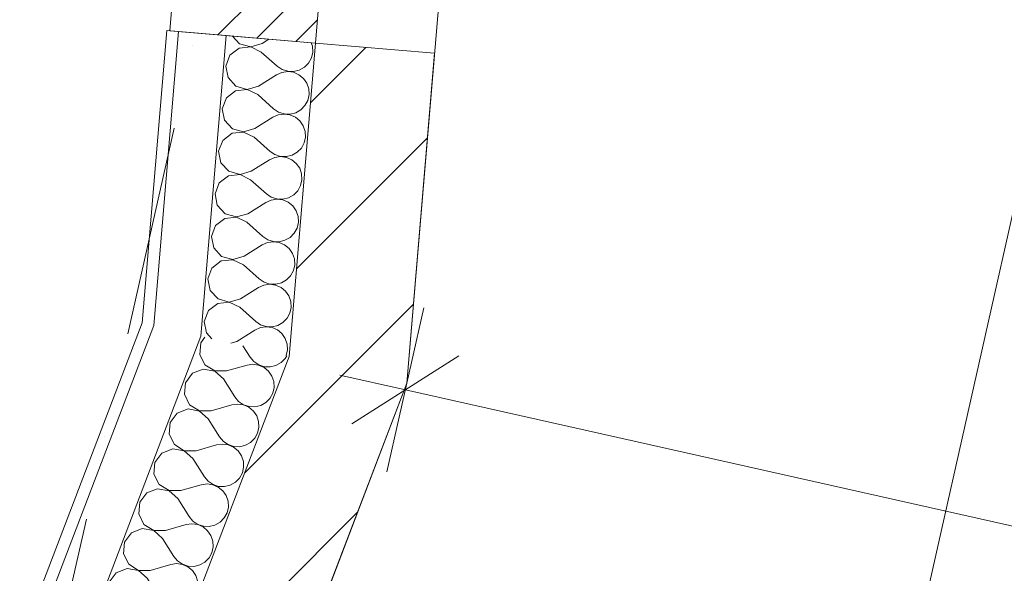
# Model space of a CAD drawing. Header units: millimetres. Extents: x -7213913 to -6930480, y 6129472 to 6353620.
# Tile 227 of 256: x -7201179 to -7199531, y 6185002 to 6185928. Entities that reach past the tile are written whole.
import ezdxf
from ezdxf.enums import TextEntityAlignment as Align

# ---------------------------------------------------------------- set-up
doc = ezdxf.new("R2010")
doc.units = ezdxf.units.MM
doc.header["$MEASUREMENT"] = 0
doc.set_wipeout_variables(frame=1)
doc.linetypes.add('Wipeout_Contour', pattern=[1000, 0, -1000])
doc.linetypes.add('Штрихпунктирная', pattern=[670.277762, 352.777767, -176.388884, 0, -141.111112])
for name, color, linetype in [('S - квартира_помещение.АР', 7, 'Continuous'), ('АР-Стены_внешние_.АР', 7, 'Continuous'), ('АР-Стены_Наружные ВИТРАЖ', 7, 'Continuous'), ('АР-Стены_Перегородки_межквартирные_200.АР', 7, 'Continuous'), ('АР-Чертеж-Оси_Осевые размеры.АР', 7, 'Continuous'), ('АР-Чертеж-Размеры.АР', 7, 'Continuous')]:
    doc.layers.add(name, color=color, linetype=linetype)
for name, color, linetype, lineweight in [('S - квартира_помещение.АР_Ном._пера__2', 8, 'Continuous', 15), ('АР-Стены_внешние_.АР_Ном._пера__1', 7, 'Continuous', 0), ('АР-Стены_Наружные ВИТРАЖ_Ном._пера__120', 7, 'Continuous', 0), ('АР-Стены_Перегородки_межквартирные_200.АР_Ном._пера__1', 7, 'Continuous', 30), ('АР-Чертеж-Оси_Осевые размеры.АР_Ном._пера__120', 7, 'Continuous', 0), ('АР-Чертеж-Размеры.АР_Ном._пера__1', 7, 'Continuous', 0), ('Паспорта Зон Archicad_Ном._пера__1', 7, 'Continuous', 0)]:
    doc.layers.add(name, color=color, linetype=linetype, lineweight=lineweight)
doc.styles.add('РЎР“Р•РќР•Р\xa0Р\x98Р\xa0_РЎРўР\x98Р›Р¬_1', font='txt')
doc.styles.add('РЎР“Р•РќР•Р\xa0Р\x98Р\xa0_РЎРўР\x98Р›Р¬_2', font='calibri.ttf')
doc.styles.add('РЎР“Р•РќР•Р\xa0Р\x98Р\xa0_РЎРўР\x98Р›Р¬_3', font='GOST_Common.ttf')
doc.styles.add('РЎР“Р•РќР•Р\xa0Р\x98Р\xa0_РЎРўР\x98Р›Р¬_7', font='isocpeur.ttf')
doc.dimstyles.new('СГЕНЕРИР_СТИЛЬ__5', dxfattribs={"dimtxt": 200, "dimasz": 142.5, "dimexe": 0.18, "dimexo": 0.0625, "dimgap": 0, "dimtad": 1, "dimdec": 0, "dimzin": 0, "dimdsep": 46, "dimtxsty": 'РЎР“Р•РќР•Р\xa0Р\x98Р\xa0_РЎРўР\x98Р›Р¬_3', "dimblk": 'ARROWHEAD_6', "dimblk1": 'ARROWHEAD_6', "dimblk2": 'ARROWHEAD_6', "dimcen": 0.09, "dimse1": 1, "dimse2": 1, "dimclrd": 7, "dimclre": 7, "dimclrt": 7, "dimazin": 0, "dimtfac": 1, "dimtdec": 4, "dimtmove": 0, "dimatfit": 3, "dimfxl": 1, "dimtolj": 1, "dimtzin": 0, "dimarcsym": 0})
pattern_1 = [(45, (-6566190.34, 6562677.8), (-127.279217, 127.279217), [])]

# ---------------------------------------------------------------- blocks, each defined once
blk = doc.blocks.new('Кухня-столовая_2_47_10', base_point=(-7199050.1, 6187361.3))
at = {"layer": 'S - квартира_помещение.АР_Ном._пера__2', "color": 8, "linetype": 'Continuous', "lineweight": 15, "flags": 128}
blk.add_lwpolyline([(-7200662.2, 6184976.3), (-7195823.4, 6183889.6), (-7195775.2, 6184104.2), (-7193628.6, 6183622.1), (-7193172.8, 6185651.6), (-7195660.9, 6186210.4), (-7195325.6, 6187703.2), (-7197997.3, 6188303.2), (-7200236.9, 6188806.2), (-7200530.8, 6185320)], close=True, dxfattribs=at)
at = {"layer": 'Паспорта Зон Archicad_Ном._пера__1', "color": 7, "lineweight": 0, "style": 'РЎР“Р•РќР•Р\xa0Р\x98Р\xa0_РЎРўР\x98Р›Р¬_1'}
blk.add_attdef('ROOM_NUMBER', text='', height=250, rotation=347.3417, dxfattribs=at).set_placement((-7198571.2, 6186772.4), align=Align.MIDDLE_CENTER)
at = {"layer": 'Паспорта Зон Archicad_Ном._пера__1', "color": 7, "lineweight": 0, "style": 'РЎР“Р•РќР•Р\xa0Р\x98Р\xa0_РЎРўР\x98Р›Р¬_2'}
blk.add_attdef('ROOM_AREA', text='', height=200, rotation=347.3417, dxfattribs=at).set_placement((-7196764, 6184264.7), align=Align.MIDDLE_RIGHT)
blk = doc.blocks.new('Навесная Стена_15_10', base_point=(-6566190.3, 6562677.8))
at = {"color": 254, "linetype": 'Wipeout_Contour', "lineweight": 0, "ltscale": 37972067.24850876}
blk.add_wipeout([(-7200927.7, 6185909.5), (-7200683.6, 6185889), (-7200677.3, 6185963.7), (-7200921.4, 6185984.3)], dxfattribs=at).dxf.layer = 'АР-Стены_Наружные ВИТРАЖ'
at = {"layer": 'АР-Стены_Наружные ВИТРАЖ', "linetype": 'Continuous', "lineweight": 0, "true_color": 0x000000}
h = blk.add_hatch(dxfattribs=at)
h.set_pattern_fill('АЛЮМИНИЙ_000A', color=18, style=0, pattern_type=2)
h.set_pattern_definition([(45, (-6566190.34, 6562677.8), (-176.776695, 176.776695), []), (45, (-6566225.7, 6562713.15), (-176.776695, 176.776695), []), (45, (-6566261.05, 6562748.5), (-176.776695, 176.776695), [])])
h.paths.add_polyline_path([(-7200927.7, 6185909.5), (-7200683.6, 6185889), (-7200677.3, 6185963.7), (-7200921.4, 6185984.3)])
at = {"layer": 'АР-Стены_Наружные ВИТРАЖ_Ном._пера__120', "color": 7, "linetype": 'Continuous', "lineweight": 0, "flags": 128}
blk.add_lwpolyline([(-7200927.7, 6185909.5), (-7200921.4, 6185984.3), (-7200677.3, 6185963.7), (-7200683.6, 6185889)], close=True, dxfattribs=at)
blk = doc.blocks.new('Стена_165_10', base_point=(-7200583.9, 6185880.6))
at = {"layer": 'АР-Стены_Перегородки_межквартирные_200.АР', "linetype": 'Continuous', "lineweight": 0, "true_color": 0x000000}
h = blk.add_hatch(dxfattribs=at)
h.set_pattern_fill('БЛОКИ_БЕТОННЫЕ_ЭФФЕКТИВН_28', color=18, style=0, pattern_type=2)
h.set_pattern_definition(pattern_1)
h.paths.add_polyline_path([(-7200683.6, 6185889), (-7200727.7, 6185365), (-7200530.8, 6185320), (-7200484.3, 6185872.2)])
at = {"layer": 'АР-Стены_Перегородки_межквартирные_200.АР_Ном._пера__1', "color": 7, "linetype": 'Continuous', "lineweight": 15, "flags": 128}
for points in [[(-7200683.6, 6185889), (-7200727.7, 6185365)], [(-7200484.3, 6185872.2), (-7200683.6, 6185889)], [(-7200530.8, 6185320), (-7200484.3, 6185872.2)]]:
    blk.add_lwpolyline(points, dxfattribs=at)
blk = doc.blocks.new('Стена_166_10', base_point=(-7200629.3, 6185342.5))
at = {"layer": 'АР-Стены_Перегородки_межквартирные_200.АР', "linetype": 'Continuous', "lineweight": 0, "true_color": 0x000000}
h = blk.add_hatch(dxfattribs=at)
h.set_pattern_fill('БЛОКИ_БЕТОННЫЕ_ЭФФЕКТИВН_28', color=18, style=0, pattern_type=2)
h.set_pattern_definition(pattern_1)
h.paths.add_polyline_path([(-7200727.7, 6185365), (-7200915.7, 6184873.3), (-7200728.9, 6184801.9), (-7200530.8, 6185320)])
at = {"layer": 'АР-Стены_Перегородки_межквартирные_200.АР_Ном._пера__1', "color": 7, "linetype": 'Continuous', "lineweight": 15, "flags": 128}
for points in [[(-7200727.7, 6185365), (-7200915.7, 6184873.3)], [(-7200728.9, 6184801.9), (-7200530.8, 6185320)], [(-7200915.7, 6184873.3), (-7200728.9, 6184801.9)]]:
    blk.add_lwpolyline(points, dxfattribs=at)
blk = doc.blocks.new('*X684', base_point=(-6566190.3, 6562677.8))
at = {"layer": 'АР-Стены_внешние_.АР_Ном._пера__1', "color": 7, "linetype": 'Continuous', "lineweight": 0}
for p, q in [((-7200822.4, 6185900.7), (-7200810.8, 6185888.1)), ((-7200810.8, 6185888.1), (-7200792, 6185882.9)), ((-7200792, 6185882.9), (-7200773.2, 6185888.4)), ((-7200773.2, 6185888.4), (-7200761.7, 6185895.6)), ((-7200688.9, 6185883.9), (-7200690.9, 6185889.6)), ((-7200688.4, 6185874), (-7200688.9, 6185883.9)), ((-7200826.9, 6185868.7), (-7200833.8, 6185850.4)), ((-7200811.4, 6185880.6), (-7200826.9, 6185868.7)), ((-7200792, 6185882.6), (-7200811.4, 6185880.6)), ((-7200774.4, 6185874.1), (-7200792, 6185882.6)), ((-7200774.4, 6185874.1), (-7200747.7, 6185850.4)), ((-7200690.6, 6185864.4), (-7200688.4, 6185874)), ((-7200702.2, 6185848.7), (-7200695.3, 6185855.8)), ((-7200695.3, 6185855.8), (-7200690.6, 6185864.4)), ((-7200833.8, 6185850.4), (-7200830, 6185831.3)), ((-7200779.2, 6185817.2), (-7200748.9, 6185836.1)), ((-7200740, 6185840.2), (-7200748.9, 6185836.1)), ((-7200747.7, 6185850.4), (-7200739.6, 6185844.9)), ((-7200730.2, 6185841.6), (-7200740, 6185840.2)), ((-7200739.6, 6185844.9), (-7200730.2, 6185841.9)), ((-7200730.2, 6185841.9), (-7200720.3, 6185841.5)), ((-7200720.4, 6185840.3), (-7200730.2, 6185841.6)), ((-7200711.4, 6185836.3), (-7200720.4, 6185840.3)), ((-7200720.3, 6185841.5), (-7200710.8, 6185843.9)), ((-7200703.8, 6185830.1), (-7200711.4, 6185836.3)), ((-7200710.8, 6185843.9), (-7200702.2, 6185848.7)), ((-7200830, 6185831.3), (-7200816.8, 6185817)), ((-7200698.1, 6185822), (-7200703.8, 6185830.1)), ((-7200694.9, 6185812.7), (-7200698.1, 6185822)), ((-7200817.4, 6185809.4), (-7200832.9, 6185797.5)), ((-7200798, 6185811.4), (-7200817.4, 6185809.4)), ((-7200816.8, 6185817), (-7200798, 6185811.7)), ((-7200798, 6185811.7), (-7200779.2, 6185817.2)), ((-7200780.4, 6185802.9), (-7200798, 6185811.4)), ((-7200780.4, 6185802.9), (-7200753.7, 6185779.2)), ((-7200696.6, 6185793.2), (-7200694.4, 6185802.9)), ((-7200694.4, 6185802.9), (-7200694.9, 6185812.7)), ((-7200832.9, 6185797.5), (-7200839.8, 6185779.3)), ((-7200701.3, 6185784.6), (-7200696.6, 6185793.2)), ((-7200839.8, 6185779.3), (-7200836, 6185760.1)), ((-7200746, 6185769), (-7200754.9, 6185765)), ((-7200753.7, 6185779.2), (-7200745.6, 6185773.7)), ((-7200736.2, 6185770.4), (-7200746, 6185769)), ((-7200745.6, 6185773.7), (-7200736.2, 6185770.7)), ((-7200736.2, 6185770.7), (-7200726.3, 6185770.3)), ((-7200726.4, 6185769.1), (-7200736.2, 6185770.4)), ((-7200717.4, 6185765.2), (-7200726.4, 6185769.1)), ((-7200726.3, 6185770.3), (-7200716.8, 6185772.7)), ((-7200716.8, 6185772.7), (-7200708.2, 6185777.6)), ((-7200708.2, 6185777.6), (-7200701.3, 6185784.6)), ((-7200836, 6185760.1), (-7200822.8, 6185745.8)), ((-7200785.2, 6185746), (-7200754.9, 6185765)), ((-7200709.8, 6185758.9), (-7200717.4, 6185765.2)), ((-7200704.1, 6185750.8), (-7200709.8, 6185758.9)), ((-7200823.4, 6185738.3), (-7200838.9, 6185726.4)), ((-7200804, 6185740.3), (-7200823.4, 6185738.3)), ((-7200822.8, 6185745.8), (-7200804, 6185740.6)), ((-7200804, 6185740.6), (-7200785.2, 6185746)), ((-7200786.4, 6185731.8), (-7200804, 6185740.3)), ((-7200700.9, 6185741.5), (-7200704.1, 6185750.8)), ((-7200700.4, 6185731.7), (-7200700.9, 6185741.5)), ((-7200838.9, 6185726.4), (-7200845.8, 6185708.1)), ((-7200786.4, 6185731.8), (-7200759.7, 6185708)), ((-7200707.3, 6185713.4), (-7200702.6, 6185722.1)), ((-7200702.6, 6185722.1), (-7200700.4, 6185731.7)), ((-7200845.8, 6185708.1), (-7200842, 6185688.9)), ((-7200759.7, 6185708), (-7200751.6, 6185702.5)), ((-7200722.8, 6185701.5), (-7200714.2, 6185706.4)), ((-7200714.2, 6185706.4), (-7200707.3, 6185713.4)), ((-7200842, 6185688.9), (-7200828.8, 6185674.6)), ((-7200791.2, 6185674.8), (-7200760.9, 6185693.8)), ((-7200752, 6185697.8), (-7200760.9, 6185693.8)), ((-7200742.2, 6185699.2), (-7200752, 6185697.8)), ((-7200751.6, 6185702.5), (-7200742.2, 6185699.5)), ((-7200742.2, 6185699.5), (-7200732.3, 6185699.2)), ((-7200732.4, 6185697.9), (-7200742.2, 6185699.2)), ((-7200723.4, 6185694), (-7200732.4, 6185697.9)), ((-7200732.3, 6185699.2), (-7200722.8, 6185701.5)), ((-7200715.8, 6185687.8), (-7200723.4, 6185694)), ((-7200710.1, 6185679.7), (-7200715.8, 6185687.8)), ((-7200828.8, 6185674.6), (-7200810, 6185669.4)), ((-7200810, 6185669.4), (-7200791.2, 6185674.8)), ((-7200706.9, 6185670.3), (-7200710.1, 6185679.7)), ((-7200706.4, 6185660.5), (-7200706.9, 6185670.3)), ((-7200844.9, 6185655.2), (-7200851.8, 6185636.9)), ((-7200829.4, 6185667.1), (-7200844.9, 6185655.2)), ((-7200810, 6185669.1), (-7200829.4, 6185667.1)), ((-7200792.4, 6185660.6), (-7200810, 6185669.1)), ((-7200792.4, 6185660.6), (-7200765.7, 6185636.8)), ((-7200708.6, 6185650.9), (-7200706.4, 6185660.5)), ((-7200851.8, 6185636.9), (-7200848, 6185617.8)), ((-7200765.7, 6185636.8), (-7200757.6, 6185631.4)), ((-7200720.2, 6185635.2), (-7200713.3, 6185642.2)), ((-7200713.3, 6185642.2), (-7200708.6, 6185650.9)), ((-7200797.2, 6185603.6), (-7200767, 6185622.6)), ((-7200758, 6185626.6), (-7200767, 6185622.6)), ((-7200748.2, 6185628), (-7200758, 6185626.6)), ((-7200757.6, 6185631.4), (-7200748.2, 6185628.3)), ((-7200748.2, 6185628.3), (-7200738.3, 6185628)), ((-7200738.4, 6185626.7), (-7200748.2, 6185628)), ((-7200729.4, 6185622.8), (-7200738.4, 6185626.7)), ((-7200738.3, 6185628), (-7200728.8, 6185630.3)), ((-7200721.8, 6185616.6), (-7200729.4, 6185622.8)), ((-7200728.8, 6185630.3), (-7200720.2, 6185635.2)), ((-7200848, 6185617.8), (-7200834.8, 6185603.4)), ((-7200716.1, 6185608.5), (-7200721.8, 6185616.6)), ((-7200712.9, 6185599.2), (-7200716.1, 6185608.5)), ((-7200835.4, 6185595.9), (-7200850.9, 6185584)), ((-7200816, 6185597.9), (-7200835.4, 6185595.9)), ((-7200834.8, 6185603.4), (-7200816, 6185598.2)), ((-7200816, 6185598.2), (-7200797.2, 6185603.6)), ((-7200798.4, 6185589.4), (-7200816, 6185597.9)), ((-7200798.4, 6185589.4), (-7200771.8, 6185565.7)), ((-7200714.6, 6185579.7), (-7200712.4, 6185589.3)), ((-7200712.4, 6185589.3), (-7200712.9, 6185599.2)), ((-7200850.9, 6185584), (-7200857.8, 6185565.7)), ((-7200726.2, 6185564), (-7200719.3, 6185571.1)), ((-7200719.3, 6185571.1), (-7200714.6, 6185579.7)), ((-7200857.8, 6185565.7), (-7200854, 6185546.6)), ((-7200764, 6185555.5), (-7200773, 6185551.4)), ((-7200771.8, 6185565.7), (-7200763.6, 6185560.2)), ((-7200754.2, 6185556.9), (-7200764, 6185555.5)), ((-7200763.6, 6185560.2), (-7200754.2, 6185557.2)), ((-7200754.2, 6185557.2), (-7200744.3, 6185556.8)), ((-7200744.4, 6185555.6), (-7200754.2, 6185556.9)), ((-7200735.4, 6185551.6), (-7200744.4, 6185555.6)), ((-7200744.3, 6185556.8), (-7200734.8, 6185559.2)), ((-7200734.8, 6185559.2), (-7200726.2, 6185564)), ((-7200854, 6185546.6), (-7200840.8, 6185532.3)), ((-7200803.2, 6185532.5), (-7200773, 6185551.4)), ((-7200727.8, 6185545.4), (-7200735.4, 6185551.6)), ((-7200722.1, 6185537.3), (-7200727.8, 6185545.4)), ((-7200841.4, 6185524.7), (-7200856.9, 6185512.8)), ((-7200822, 6185526.7), (-7200841.4, 6185524.7)), ((-7200840.8, 6185532.3), (-7200822, 6185527)), ((-7200822, 6185527), (-7200803.2, 6185532.5)), ((-7200804.4, 6185518.2), (-7200822, 6185526.7)), ((-7200718.9, 6185528), (-7200722.1, 6185537.3)), ((-7200718.4, 6185518.2), (-7200718.9, 6185528)), ((-7200856.9, 6185512.8), (-7200863.8, 6185494.6)), ((-7200804.4, 6185518.2), (-7200777.8, 6185494.5)), ((-7200725.3, 6185499.9), (-7200720.6, 6185508.5)), ((-7200720.6, 6185508.5), (-7200718.4, 6185518.2)), ((-7200863.8, 6185494.6), (-7200860, 6185475.4)), ((-7200777.8, 6185494.5), (-7200769.6, 6185489)), ((-7200769.6, 6185489), (-7200760.2, 6185486)), ((-7200740.8, 6185488), (-7200732.2, 6185492.9)), ((-7200732.2, 6185492.9), (-7200725.3, 6185499.9)), ((-7200860, 6185475.4), (-7200846.8, 6185461.1)), ((-7200809.2, 6185461.3), (-7200779, 6185480.2)), ((-7200770, 6185484.3), (-7200779, 6185480.2)), ((-7200760.2, 6185485.7), (-7200770, 6185484.3)), ((-7200760.2, 6185486), (-7200750.3, 6185485.6)), ((-7200750.4, 6185484.4), (-7200760.2, 6185485.7)), ((-7200741.4, 6185480.5), (-7200750.4, 6185484.4)), ((-7200750.3, 6185485.6), (-7200740.8, 6185488)), ((-7200733.8, 6185474.2), (-7200741.4, 6185480.5)), ((-7200728.2, 6185466.1), (-7200733.8, 6185474.2)), ((-7200828, 6185455.6), (-7200847.4, 6185453.6)), ((-7200846.8, 6185461.1), (-7200828, 6185455.9)), ((-7200828, 6185455.9), (-7200809.2, 6185461.3)), ((-7200810.4, 6185447.1), (-7200828, 6185455.6)), ((-7200724.9, 6185456.8), (-7200728.2, 6185466.1)), ((-7200724.4, 6185447), (-7200724.9, 6185456.8)), ((-7200862.9, 6185441.7), (-7200869.8, 6185423.4)), ((-7200847.4, 6185453.6), (-7200862.9, 6185441.7)), ((-7200810.4, 6185447.1), (-7200783.8, 6185423.3)), ((-7200726.6, 6185437.4), (-7200724.4, 6185447)), ((-7200869.8, 6185423.4), (-7200866, 6185404.2)), ((-7200783.8, 6185423.3), (-7200775.6, 6185417.8)), ((-7200738.2, 6185421.7), (-7200731.3, 6185428.7)), ((-7200731.3, 6185428.7), (-7200726.6, 6185437.4)), ((-7200815.2, 6185390.1), (-7200785, 6185409.1)), ((-7200776, 6185413.1), (-7200785, 6185409.1)), ((-7200766.2, 6185414.5), (-7200776, 6185413.1)), ((-7200775.6, 6185417.8), (-7200766.2, 6185414.8)), ((-7200766.2, 6185414.8), (-7200756.3, 6185414.5)), ((-7200756.4, 6185413.2), (-7200766.2, 6185414.5)), ((-7200747.4, 6185409.3), (-7200756.4, 6185413.2)), ((-7200756.3, 6185414.5), (-7200746.8, 6185416.8)), ((-7200739.8, 6185403), (-7200747.4, 6185409.3)), ((-7200746.8, 6185416.8), (-7200738.2, 6185421.7)), ((-7200866, 6185404.2), (-7200857.1, 6185394.6)), ((-7200825.1, 6185387.3), (-7200815.2, 6185390.1)), ((-7200734.2, 6185395), (-7200739.8, 6185403)), ((-7200731, 6185385.6), (-7200734.2, 6185395)), ((-7200732.6, 6185366.2), (-7200730.4, 6185375.8)), ((-7200730.4, 6185375.8), (-7200731, 6185385.6)), ((-7200732.6, 6185366.1), (-7200732.6, 6185366.2))]:
    blk.add_line(p, q, dxfattribs=at)
blk = doc.blocks.new('Стена_322_10', base_point=(-7200683.6, 6185889))
at = {"layer": 'АР-Стены_внешние_.АР_Ном._пера__1', "color": 7, "linetype": 'Continuous', "lineweight": 0}
for p, q in [((-7200912.7, 6185908.3), (-7200954.2, 6185416.8)), ((-7200833, 6185901.6), (-7200875.4, 6185398.8))]:
    blk.add_line(p, q, dxfattribs=at)
at = {"layer": 'АР-Стены_внешние_.АР_Ном._пера__1', "color": 7, "linetype": 'Continuous', "lineweight": 0, "flags": 128}
for points in [[(-7200932.7, 6185910), (-7200973.9, 6185421.3)], [(-7200932.7, 6185910), (-7200912.7, 6185908.3)], [(-7200912.7, 6185908.3), (-7200833, 6185901.6)], [(-7200833, 6185901.6), (-7200683.6, 6185889)], [(-7200727.7, 6185365), (-7200683.6, 6185889)]]:
    blk.add_lwpolyline(points, dxfattribs=at)
at = {"layer": 'АР-Стены_внешние_.АР', "color": 7, "lineweight": 0}
blk.add_blockref('*X684', (-6566190.3, 6562677.8), dxfattribs=at)
blk = doc.blocks.new('*X686', base_point=(-6566190.3, 6562677.8))
at = {"layer": 'АР-Стены_внешние_.АР_Ном._пера__1', "color": 7, "linetype": 'Continuous', "lineweight": 0}
for p, q in [((-7200868.7, 6185397.2), (-7200875.8, 6185387.7)), ((-7200875.8, 6185387.7), (-7200877.5, 6185368.3)), ((-7200805.1, 6185382.7), (-7200793.2, 6185363.8)), ((-7200877.5, 6185368.3), (-7200868.8, 6185350.8)), ((-7200793.2, 6185363.8), (-7200786.8, 6185356.3)), ((-7200741.3, 6185354.5), (-7200734.4, 6185361.5)), ((-7200734.4, 6185361.5), (-7200731.9, 6185366)), ((-7200871.5, 6185343.8), (-7200889.6, 6185336.7)), ((-7200852.3, 6185340.3), (-7200871.5, 6185343.8)), ((-7200868.8, 6185350.8), (-7200852.2, 6185340.6)), ((-7200837.7, 6185327.3), (-7200852.3, 6185340.3)), ((-7200852.2, 6185340.6), (-7200832.6, 6185340.6)), ((-7200832.6, 6185340.6), (-7200798.3, 6185350.5)), ((-7200788.5, 6185351.8), (-7200798.3, 6185350.5)), ((-7200778.8, 6185350.5), (-7200788.5, 6185351.8)), ((-7200786.8, 6185356.3), (-7200778.7, 6185350.8)), ((-7200769.8, 6185346.5), (-7200778.8, 6185350.5)), ((-7200778.7, 6185350.8), (-7200769.3, 6185347.7)), ((-7200762.2, 6185340.3), (-7200769.8, 6185346.5)), ((-7200769.3, 6185347.7), (-7200759.5, 6185347.3)), ((-7200756.6, 6185332.1), (-7200762.2, 6185340.3)), ((-7200759.5, 6185347.3), (-7200749.9, 6185349.6)), ((-7200749.9, 6185349.6), (-7200741.3, 6185354.5)), ((-7200889.6, 6185336.7), (-7200901.3, 6185321)), ((-7200837.7, 6185327.3), (-7200818.7, 6185297.1)), ((-7200753.4, 6185322.8), (-7200756.6, 6185332.1)), ((-7200901.3, 6185321), (-7200903, 6185301.6)), ((-7200755.1, 6185303.4), (-7200752.9, 6185313)), ((-7200752.9, 6185313), (-7200753.4, 6185322.8)), ((-7200903, 6185301.6), (-7200894.3, 6185284.1)), ((-7200818.7, 6185297.1), (-7200812.4, 6185289.6)), ((-7200766.8, 6185287.7), (-7200759.9, 6185294.7)), ((-7200759.9, 6185294.7), (-7200755.1, 6185303.4)), ((-7200897, 6185277.1), (-7200915.1, 6185269.9)), ((-7200877.8, 6185273.6), (-7200897, 6185277.1)), ((-7200894.3, 6185284.1), (-7200877.7, 6185273.9)), ((-7200858.1, 6185273.9), (-7200823.8, 6185283.7)), ((-7200814, 6185285.1), (-7200823.8, 6185283.7)), ((-7200804.3, 6185283.8), (-7200814, 6185285.1)), ((-7200812.4, 6185289.6), (-7200804.2, 6185284)), ((-7200795.3, 6185279.8), (-7200804.3, 6185283.8)), ((-7200804.2, 6185284), (-7200794.8, 6185281)), ((-7200787.7, 6185273.5), (-7200795.3, 6185279.8)), ((-7200794.8, 6185281), (-7200785, 6185280.6)), ((-7200785, 6185280.6), (-7200775.4, 6185282.9)), ((-7200775.4, 6185282.9), (-7200766.8, 6185287.7)), ((-7200915.1, 6185269.9), (-7200926.8, 6185254.3)), ((-7200863.2, 6185260.6), (-7200877.8, 6185273.6)), ((-7200877.7, 6185273.9), (-7200858.1, 6185273.9)), ((-7200863.2, 6185260.6), (-7200844.2, 6185230.4)), ((-7200782.1, 6185265.4), (-7200787.7, 6185273.5)), ((-7200778.9, 6185256.1), (-7200782.1, 6185265.4)), ((-7200926.8, 6185254.3), (-7200928.5, 6185234.9)), ((-7200780.6, 6185236.6), (-7200778.4, 6185246.3)), ((-7200778.4, 6185246.3), (-7200778.9, 6185256.1)), ((-7200928.5, 6185234.9), (-7200919.8, 6185217.4)), ((-7200844.2, 6185230.4), (-7200837.9, 6185222.8)), ((-7200792.3, 6185221), (-7200785.4, 6185228)), ((-7200785.4, 6185228), (-7200780.6, 6185236.6)), ((-7200922.5, 6185210.4), (-7200940.6, 6185203.2)), ((-7200903.3, 6185206.9), (-7200922.5, 6185210.4)), ((-7200919.8, 6185217.4), (-7200903.2, 6185207.2)), ((-7200883.6, 6185207.2), (-7200849.3, 6185217)), ((-7200839.6, 6185218.4), (-7200849.3, 6185217)), ((-7200829.8, 6185217.1), (-7200839.6, 6185218.4)), ((-7200837.9, 6185222.8), (-7200829.7, 6185217.3)), ((-7200820.8, 6185213.1), (-7200829.8, 6185217.1)), ((-7200829.7, 6185217.3), (-7200820.3, 6185214.3)), ((-7200813.2, 6185206.8), (-7200820.8, 6185213.1)), ((-7200820.3, 6185214.3), (-7200810.5, 6185213.9)), ((-7200810.5, 6185213.9), (-7200800.9, 6185216.2)), ((-7200800.9, 6185216.2), (-7200792.3, 6185221)), ((-7200940.6, 6185203.2), (-7200952.3, 6185187.6)), ((-7200888.8, 6185193.9), (-7200903.3, 6185206.9)), ((-7200903.2, 6185207.2), (-7200883.6, 6185207.2)), ((-7200888.8, 6185193.9), (-7200869.7, 6185163.6)), ((-7200807.6, 6185198.7), (-7200813.2, 6185206.8)), ((-7200804.4, 6185189.4), (-7200807.6, 6185198.7)), ((-7200952.3, 6185187.6), (-7200954, 6185168.1)), ((-7200806.1, 6185169.9), (-7200803.9, 6185179.5)), ((-7200803.9, 6185179.5), (-7200804.4, 6185189.4)), ((-7200954, 6185168.1), (-7200945.3, 6185150.7)), ((-7200869.7, 6185163.6), (-7200863.4, 6185156.1)), ((-7200817.8, 6185154.3), (-7200810.9, 6185161.3)), ((-7200810.9, 6185161.3), (-7200806.1, 6185169.9)), ((-7200948, 6185143.6), (-7200966.1, 6185136.5)), ((-7200928.8, 6185140.2), (-7200948, 6185143.6)), ((-7200945.3, 6185150.7), (-7200928.7, 6185140.5)), ((-7200909.2, 6185140.5), (-7200874.8, 6185150.3)), ((-7200865.1, 6185151.7), (-7200874.8, 6185150.3)), ((-7200855.3, 6185150.3), (-7200865.1, 6185151.7)), ((-7200863.4, 6185156.1), (-7200855.2, 6185150.6)), ((-7200846.3, 6185146.4), (-7200855.3, 6185150.3)), ((-7200855.2, 6185150.6), (-7200845.8, 6185147.5)), ((-7200838.7, 6185140.1), (-7200846.3, 6185146.4)), ((-7200845.8, 6185147.5), (-7200836, 6185147.1)), ((-7200836, 6185147.1), (-7200826.4, 6185149.5)), ((-7200826.4, 6185149.5), (-7200817.8, 6185154.3)), ((-7200966.1, 6185136.5), (-7200977.8, 6185120.9)), ((-7200914.3, 6185127.1), (-7200928.8, 6185140.2)), ((-7200928.7, 6185140.5), (-7200909.2, 6185140.5)), ((-7200914.3, 6185127.1), (-7200895.2, 6185096.9)), ((-7200833.1, 6185132), (-7200838.7, 6185140.1)), ((-7200829.9, 6185122.7), (-7200833.1, 6185132)), ((-7200977.8, 6185120.9), (-7200979.6, 6185101.4)), ((-7200831.6, 6185103.2), (-7200829.4, 6185112.8)), ((-7200829.4, 6185112.8), (-7200829.9, 6185122.7)), ((-7200979.6, 6185101.4), (-7200970.8, 6185084)), ((-7200895.2, 6185096.9), (-7200888.9, 6185089.4)), ((-7200843.3, 6185087.6), (-7200836.4, 6185094.6)), ((-7200836.4, 6185094.6), (-7200831.6, 6185103.2)), ((-7200973.5, 6185076.9), (-7200991.6, 6185069.8)), ((-7200954.3, 6185073.5), (-7200973.5, 6185076.9)), ((-7200970.8, 6185084), (-7200954.2, 6185073.7)), ((-7200934.7, 6185073.8), (-7200900.3, 6185083.6)), ((-7200890.6, 6185085), (-7200900.3, 6185083.6)), ((-7200880.8, 6185083.6), (-7200890.6, 6185085)), ((-7200888.9, 6185089.4), (-7200880.7, 6185083.9)), ((-7200871.8, 6185079.7), (-7200880.8, 6185083.6)), ((-7200880.7, 6185083.9), (-7200871.3, 6185080.8)), ((-7200864.2, 6185073.4), (-7200871.8, 6185079.7)), ((-7200871.3, 6185080.8), (-7200861.5, 6185080.4)), ((-7200861.5, 6185080.4), (-7200851.9, 6185082.7)), ((-7200851.9, 6185082.7), (-7200843.3, 6185087.6)), ((-7200991.6, 6185069.8), (-7201003.3, 6185054.1)), ((-7200939.8, 6185060.4), (-7200954.3, 6185073.5)), ((-7200954.2, 6185073.7), (-7200934.7, 6185073.8)), ((-7200939.8, 6185060.4), (-7200920.7, 6185030.2)), ((-7200858.6, 6185065.3), (-7200864.2, 6185073.4)), ((-7200855.4, 6185055.9), (-7200858.6, 6185065.3)), ((-7201003.3, 6185054.1), (-7201005.1, 6185034.7)), ((-7200857.1, 6185036.5), (-7200854.9, 6185046.1)), ((-7200854.9, 6185046.1), (-7200855.4, 6185055.9)), ((-7201005.1, 6185034.7), (-7200996.3, 6185017.2)), ((-7200920.7, 6185030.2), (-7200914.4, 6185022.7)), ((-7200868.8, 6185020.9), (-7200861.9, 6185027.9)), ((-7200861.9, 6185027.9), (-7200857.1, 6185036.5)), ((-7200996.3, 6185017.2), (-7200979.7, 6185007)), ((-7200960.2, 6185007), (-7200925.8, 6185016.9)), ((-7200916.1, 6185018.2), (-7200925.8, 6185016.9)), ((-7200906.3, 6185016.9), (-7200916.1, 6185018.2)), ((-7200914.4, 6185022.7), (-7200906.2, 6185017.2)), ((-7200897.3, 6185012.9), (-7200906.3, 6185016.9)), ((-7200906.2, 6185017.2), (-7200896.8, 6185014.1)), ((-7200889.7, 6185006.7), (-7200897.3, 6185012.9)), ((-7200896.8, 6185014.1), (-7200887, 6185013.7)), ((-7200887, 6185013.7), (-7200877.4, 6185016)), ((-7200877.4, 6185016), (-7200868.8, 6185020.9)), ((-7201017.2, 6185003), (-7201028.8, 6184987.4)), ((-7200999, 6185010.2), (-7201017.2, 6185003)), ((-7200979.8, 6185006.7), (-7200999, 6185010.2)), ((-7200965.3, 6184993.7), (-7200979.8, 6185006.7)), ((-7200979.7, 6185007), (-7200960.2, 6185007)), ((-7200884.1, 6184998.5), (-7200889.7, 6185006.7)), ((-7200880.9, 6184989.2), (-7200884.1, 6184998.5)), ((-7201028.8, 6184987.4), (-7201030.6, 6184968)), ((-7200965.3, 6184993.7), (-7200946.2, 6184963.5)), ((-7200882.6, 6184969.8), (-7200880.4, 6184979.4)), ((-7200880.4, 6184979.4), (-7200880.9, 6184989.2)), ((-7201030.6, 6184968), (-7201021.8, 6184950.5)), ((-7200946.2, 6184963.5), (-7200939.9, 6184955.9)), ((-7200894.3, 6184954.1), (-7200887.4, 6184961.1)), ((-7200887.4, 6184961.1), (-7200882.6, 6184969.8)), ((-7201021.8, 6184950.5), (-7201005.2, 6184940.3)), ((-7200985.7, 6184940.3), (-7200951.3, 6184950.1)), ((-7200941.6, 6184951.5), (-7200951.3, 6184950.1)), ((-7200931.8, 6184950.2), (-7200941.6, 6184951.5)), ((-7200939.9, 6184955.9), (-7200931.7, 6184950.4)), ((-7200922.8, 6184946.2), (-7200931.8, 6184950.2)), ((-7200931.7, 6184950.4), (-7200922.3, 6184947.4)), ((-7200915.2, 6184939.9), (-7200922.8, 6184946.2)), ((-7200922.3, 6184947.4), (-7200912.5, 6184947)), ((-7200912.5, 6184947), (-7200902.9, 6184949.3)), ((-7200902.9, 6184949.3), (-7200894.3, 6184954.1)), ((-7201042.7, 6184936.3), (-7201051.1, 6184925)), ((-7201024.5, 6184943.5), (-7201042.7, 6184936.3)), ((-7201005.3, 6184940), (-7201024.5, 6184943.5)), ((-7200990.8, 6184927), (-7201005.3, 6184940)), ((-7201005.2, 6184940.3), (-7200985.7, 6184940.3)), ((-7200909.6, 6184931.8), (-7200915.2, 6184939.9)), ((-7200906.4, 6184922.5), (-7200909.6, 6184931.8)), ((-7200990.8, 6184927), (-7200971.7, 6184896.8)), ((-7200908.1, 6184903), (-7200905.9, 6184912.6)), ((-7200905.9, 6184912.6), (-7200906.4, 6184922.5)), ((-7200971.7, 6184896.8), (-7200969.1, 6184893.7)), ((-7200912.9, 6184894.4), (-7200908.1, 6184903)), ((-7200935.6, 6184880.8), (-7200928.4, 6184882.6)), ((-7200928.4, 6184882.6), (-7200919.8, 6184887.4)), ((-7200919.8, 6184887.4), (-7200912.9, 6184894.4))]:
    blk.add_line(p, q, dxfattribs=at)
blk = doc.blocks.new('Стена_323_10', base_point=(-7200727.7, 6185365))
at = {"layer": 'АР-Стены_внешние_.АР_Ном._пера__1', "color": 7, "linetype": 'Continuous', "lineweight": 0}
for p, q in [((-7200954.2, 6185416.8), (-7201130.6, 6184955.4)), ((-7200875.4, 6185398.8), (-7201055.8, 6184926.8))]:
    blk.add_line(p, q, dxfattribs=at)
at = {"layer": 'АР-Стены_внешние_.АР_Ном._пера__1', "color": 7, "linetype": 'Continuous', "lineweight": 0, "flags": 128}
for points in [[(-7200973.9, 6185421.3), (-7201149.2, 6184962.5)], [(-7200915.7, 6184873.3), (-7200727.7, 6185365)], [(-7201149.2, 6184962.5), (-7201130.6, 6184955.4)], [(-7201130.6, 6184955.4), (-7201055.8, 6184926.8)], [(-7201055.8, 6184926.8), (-7200915.7, 6184873.3)]]:
    blk.add_lwpolyline(points, dxfattribs=at)
at = {"layer": 'АР-Стены_внешние_.АР', "color": 7, "lineweight": 0}
blk.add_blockref('*X686', (-6566190.3, 6562677.8), dxfattribs=at)
blk = doc.blocks.new('Стандартный Маркер Сетки[178]_10', base_point=(-7196881.6, 6203728.6))
at = {"layer": 'АР-Чертеж-Оси_Осевые размеры.АР_Ном._пера__120', "color": 7, "linetype": 'Штрихпунктирная', "lineweight": 0}
blk.add_line((-7197100.8, 6202752.9), (-7211872.8, 6136980.9), dxfattribs=at)
at = {"layer": 'АР-Чертеж-Оси_Осевые размеры.АР_Ном._пера__120', "color": 7, "lineweight": 0, "style": 'РЎР“Р•РќР•Р\xa0Р\x98Р\xa0_РЎРўР\x98Р›Р¬_7'}
blk.add_attdef('AC_MarkerText_1', text='', height=350, rotation=347.3417, dxfattribs=at).set_placement((-7212163.2, 6135688.1), align=Align.TOP_CENTER)
blk = doc.blocks.new('*D1035', base_point=(-6566190.3, 6562677.8))
at = {"layer": 'АР-Чертеж-Размеры.АР_Ном._пера__1', "color": 7, "linetype": 'Continuous', "lineweight": 0, "transparency": 16777216}
for p, q in [((-7198866.9, 6188498.5), (-7198842.3, 6188608.3)), ((-7198810.2, 6188408.9), (-7198923.7, 6188588.1)), ((-7198729.7, 6188467.7), (-7199004.1, 6188529.3)), ((-7199706.2, 6184761.6), (-7198866.9, 6188498.5)), ((-7199762.9, 6184851.2), (-7199649.5, 6184672)), ((-7199569, 6184730.8), (-7199843.4, 6184792.4)), ((-7199730.9, 6184651.9), (-7199706.2, 6184761.6))]:
    blk.add_line(p, q, dxfattribs=at)
at = {"layer": 'АР-Чертеж-Размеры.АР_Ном._пера__1', "color": 7, "lineweight": 0, "transparency": 16777216, "insert": (-7199395.3, 6186328.6), "char_height": 200, "attachment_point": 7, "rotation": 77.3417, "style": 'РЎР“Р•РќР•Р\xa0Р\x98Р\xa0_РЎРўР\x98Р›Р¬_3'}
blk.add_mtext('\\A1;{\\pql;\\fGOST Common|b0|i0|c204|p0;\\W1.000000;3\xa0830}', dxfattribs=at)
blk = doc.blocks.new('ARROWHEAD_6')
at = {"color": 0, "linetype": 'Continuous', "lineweight": 0}
for p, q in [((-0.5, -0.5), (0.5, 0.5)), ((0, 0), (-1, 0))]:
    blk.add_line(p, q, dxfattribs=at)
blk = doc.blocks.new('*D1115', base_point=(-6566190.3, 6562677.8))
at = {"layer": 'АР-Чертеж-Размеры.АР_Ном._пера__1', "color": 7, "linetype": 'Continuous', "lineweight": 0, "transparency": 16777216}
for p, q in [((-7196721.7, 6184453), (-7200533.3, 6185309.1)), ((-7196690.9, 6184590.3), (-7196752.5, 6184315.8)), ((-7196811.3, 6184396.3), (-7196632.1, 6184509.8)), ((-7195746, 6184233.9), (-7196721.7, 6184453)), ((-7195715.2, 6184371.1), (-7195776.9, 6184096.7)), ((-7195835.7, 6184177.2), (-7195656.4, 6184290.7)), ((-7195636.3, 6184209.3), (-7195746, 6184233.9))]:
    blk.add_line(p, q, dxfattribs=at)
at = {"layer": 'АР-Чертеж-Размеры.АР_Ном._пера__1', "color": 7, "lineweight": 0, "transparency": 16777216, "insert": (-7196515.6, 6184447.8), "char_height": 200, "attachment_point": 7, "rotation": 347.3417, "style": 'РЎР“Р•РќР•Р\xa0Р\x98Р\xa0_РЎРўР\x98Р›Р¬_3'}
blk.add_mtext('\\A1;{\\pql;\\fGOST Common|b0|i0|c204|p0;\\W1.000000;1\xa0000}', dxfattribs=at)
blk = doc.blocks.new('*D1116', base_point=(-6566190.3, 6562677.8))
at = {"layer": 'АР-Чертеж-Размеры.АР_Ном._пера__1', "color": 7, "linetype": 'Continuous', "lineweight": 0, "transparency": 16777216}
for p, q in [((-7200502.5, 6185446.3), (-7200564.1, 6185171.9)), ((-7200443.7, 6185365.8), (-7200622.9, 6185252.4)), ((-7200533.3, 6185309.1), (-7200643, 6185333.8)), ((-7196721.7, 6184453), (-7200533.3, 6185309.1)), ((-7196690.9, 6184590.3), (-7196752.5, 6184315.8)), ((-7196811.3, 6184396.3), (-7196632.1, 6184509.8)), ((-7195746, 6184233.9), (-7196721.7, 6184453))]:
    blk.add_line(p, q, dxfattribs=at)
at = {"layer": 'АР-Чертеж-Размеры.АР_Ном._пера__1', "color": 7, "lineweight": 0, "transparency": 16777216, "insert": (-7198928.9, 6184989.8), "char_height": 200, "attachment_point": 7, "rotation": 347.3417, "style": 'РЎР“Р•РќР•Р\xa0Р\x98Р\xa0_РЎРўР\x98Р›Р¬_3'}
blk.add_mtext('\\A1;{\\pql;\\fGOST Common|b0|i0|c204|p0;\\W1.000000;3\xa0907}', dxfattribs=at)

msp = doc.modelspace()

# ---------------------------------------------------------------- linework, layer by layer
at = {"layer": 'S - квартира_помещение.АР', "color": 254, "linetype": 'Continuous', "lineweight": 0, "true_color": 0xd8d8d8, "flags": 128}
msp.add_lwpolyline([(-7200662.2, 6184976.3), (-7195823.4, 6183889.6), (-7195775.2, 6184104.2), (-7193628.6, 6183622.1), (-7193172.8, 6185651.6), (-7195660.9, 6186210.4), (-7195325.6, 6187703.2), (-7197997.3, 6188303.2), (-7200236.9, 6188806.2), (-7200530.8, 6185320)], close=True, dxfattribs=at)

# ---------------------------------------------------------------- block references
at = {"layer": 'S - квартира_помещение.АР', "color": 7, "linetype": 'Continuous', "lineweight": 0}
msp.add_blockref('Кухня-столовая_2_47_10', (-7199050.1, 6187361.3), dxfattribs=at)
at = {"layer": 'АР-Стены_внешние_.АР', "color": 7, "lineweight": 0}
msp.add_blockref('Стена_323_10', (-7200727.7, 6185365), dxfattribs=at)
at = {"layer": 'АР-Стены_Перегородки_межквартирные_200.АР', "color": 7, "lineweight": 0}
msp.add_blockref('Стена_166_10', (-7200629.3, 6185342.5), dxfattribs=at)

# ---------------------------------------------------------------- dimensions: what is measured, and where the dimension line sits
at = {"layer": 'АР-Чертеж-Размеры.АР', "color": 7, "linetype": 'Continuous', "lineweight": 0}
for base, p1, p2, angle, picture, middle, turn in [((-7198866.9, 6188498.5), (-7198730.6, 6184542.5), (-7199216.9, 6188577.1), 77.3417, '*D1035', (-7199417.6, 6186685.3), 77.3417), ((-7200533.3, 6185309.1), (-7196799, 6184108.7), (-7200530.8, 6185320), 167.3417, '*D1116', (-7198572.3, 6185012.2), 347.3417), ((-7196721.7, 6184453), (-7195775.2, 6184104.2), (-7196799, 6184108.7), 167.3417, '*D1115', (-7196158.9, 6184470.1), 347.3417)]:
    dim = msp.add_linear_dim(base=base, p1=p1, p2=p2, angle=angle, dimstyle='СГЕНЕРИР_СТИЛЬ__5', dxfattribs=at)
    dim.commit()
    dim.dimension.update_dxf_attribs({"geometry": picture, "text_midpoint": middle, "dimtype": 160, "text_rotation": turn})

# ---------------------------------------------------------------- next in the draw order: block references
at = {"layer": 'АР-Стены_Наружные ВИТРАЖ', "linetype": 'Continuous', "lineweight": 0}
msp.add_blockref('Навесная Стена_15_10', (-6566190.3, 6562677.8), dxfattribs=at)

# ---------------------------------------------------------------- next in the draw order: block references
at = {"layer": 'АР-Стены_внешние_.АР', "color": 7, "lineweight": 0}
msp.add_blockref('Стена_322_10', (-7200683.6, 6185889), dxfattribs=at)
at = {"layer": 'АР-Стены_Перегородки_межквартирные_200.АР', "color": 7, "lineweight": 0}
msp.add_blockref('Стена_165_10', (-7200583.9, 6185880.6), dxfattribs=at)
at = {"layer": 'АР-Чертеж-Оси_Осевые размеры.АР', "color": 8, "linetype": 'Continuous', "lineweight": 15}
msp.add_blockref('Стандартный Маркер Сетки[178]_10', (-7196881.6, 6203728.6), dxfattribs=at)

doc.saveas('drawing.dxf')
